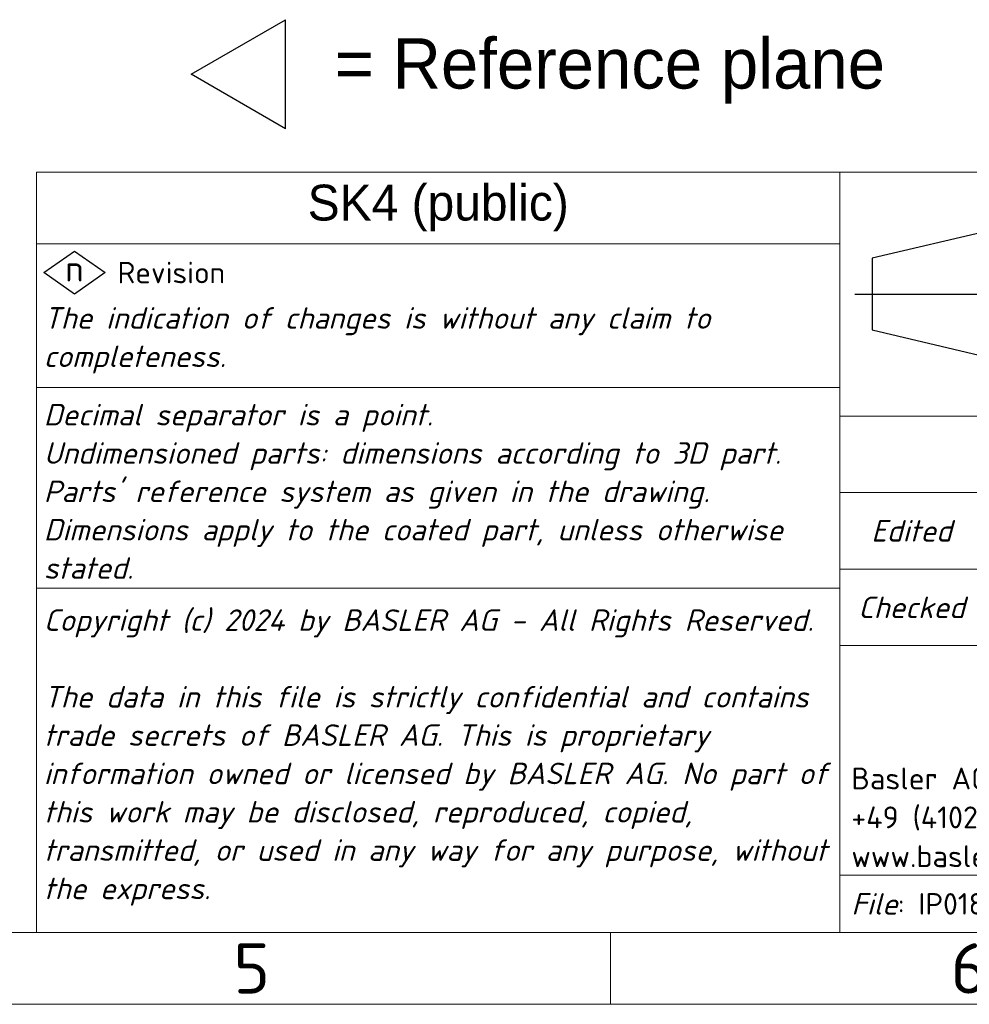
# Model space of a CAD drawing. Header units: millimetres. Extents: x 5 to 415, y 5 to 292.
# Tile 19 of 37: x 219 to 285, y 5 to 74. Entities that reach past the tile are written whole.
import ezdxf
from ezdxf.enums import TextEntityAlignment as Align

# ---------------------------------------------------------------- set-up
doc = ezdxf.new("R2018")
doc.units = ezdxf.units.MM
for name, color, linetype, lineweight in [('RAHM2', 7, 'Continuous', 25), ('Rahmen (ISO)', 7, 'Continuous', 70), ('Skizziergeometrie (ISO)', 7, 'Continuous', 25), ('Symbol (ISO)', 7, 'Continuous', 25), ('Symbole(DIN) 2', 7, 'Continuous', 25), ('Titel (ISO)', 7, 'Continuous', 50)]:
    doc.layers.add(name, color=color, linetype=linetype, lineweight=lineweight)
doc.layers.add('Skizziergeometrie (ISO) rot', color=1, linetype='Continuous', lineweight=25, true_color=0xff0000)
doc.styles.add('Aktuell-DIN', font='arial.ttf')
doc.styles.add('Bezeichnungstext (ISO)', font='isocpeur.ttf')
doc.styles.add('Notiztext (ISO)', font='isocpeur.ttf')
doc.styles.add('Textstil11', font='isocpeur.ttf')
doc.styles.add('Textstil12', font='isocpeur.ttf')
doc.styles.add('Textstil35', font='arial.ttf')
doc.styles.add('Textstil90', font='isocpeur.ttf')

# ---------------------------------------------------------------- blocks, each defined once
blk = doc.blocks.new('Spezielle Angaben')
at = {"layer": 'Skizziergeometrie (ISO)'}
for p, q in [((0, 0), (6.582, 3.8)), ((6.582, -3.8), (6.582, 3.8)), ((6.582, -3.8), (0, 0))]:
    blk.add_line(p, q, dxfattribs=at)
at = {"layer": 'Symbole(DIN) 2', "color": 7, "style": 'Aktuell-DIN'}
blk.add_attdef('Angaben:', text='', height=3.5, dxfattribs=at).set_placement((10, 2.5), align=Align.TOP_LEFT)
at = {"layer": 'Symbole(DIN) 2', "color": 7, "style": 'Textstil35'}
blk.add_attdef('Position:', text='', height=2.5, dxfattribs=at).set_placement((2.5, 0), align=Align.MIDDLE_LEFT)
blk = doc.blocks.new('Schriftfelder Basler Ohne')
at = {"layer": 'RAHM2'}
for p, q in [((66.75, 49), (58.25, 47)), ((58.25, 47), (58.25, 42)), ((57.05, 44.5), (79.95, 44.5)), ((58.25, 42), (66.75, 40))]:
    blk.add_line(p, q, dxfattribs=at)
at = {"layer": 'Skizziergeometrie (ISO) rot'}
for p, q in [((0.5, 46), (2.642, 47.5)), ((2.642, 47.5), (4.784, 46)), ((2.642, 44.5), (0.5, 46)), ((4.784, 46), (2.642, 44.5))]:
    blk.add_line(p, q, dxfattribs=at)
at = {"layer": 'Titel (ISO)', "lineweight": 18}
for p, q in [((0, 36), (0, 53)), ((0, 53), (56, 53)), ((81, 53), (56, 53)), ((56, 53), (56, 44.5)), ((56, 48), (0, 48)), ((56, 44.5), (56, 36)), ((56, 38), (0, 38)), ((0, 36), (0, 32)), ((56, 36), (56, 30.667)), ((56, 36), (66, 36)), ((0, 32), (0, 28)), ((56, 30.667), (100, 30.667)), ((56, 30.667), (56, 25.333)), ((0, 28), (0, 24)), ((100, 25.333), (56, 25.333)), ((56, 25.333), (56, 20)), ((0, 24), (0, 20)), ((56, 24), (0, 24)), ((0, 20), (0, 16)), ((56, 20), (100, 20)), ((56, 20), (56, 4)), ((0, 16), (0, 12)), ((0, 12), (0, 8)), ((0, 8), (0, 4)), ((0, 0), (0, 4)), ((56, 4), (56, 0)), ((56, 4), (100, 4)), ((56, 0), (0, 0)), ((106.261, 0), (56, 0))]:
    blk.add_line(p, q, dxfattribs=at)
at = {"layer": 'Symbol (ISO)', "color": 1, "true_color": 0xff0000, "insert": (2.642, 46.271), "char_height": 1.8, "attachment_point": 5, "style": 'Notiztext (ISO)'}
blk.add_mtext('\\fISOCPEUR|b0|i0;\\H1.8000;n', dxfattribs=at)
at = {"layer": 'Symbol (ISO)', "color": 7, "insert": (5.642, 46), "char_height": 1.5, "width": 12.24051, "attachment_point": 4, "style": 'Notiztext (ISO)'}
blk.add_mtext('\\fISOCPEUR|b0|i0;\\H1.5000;Revision', dxfattribs=at)
at = {"layer": 'Titel (ISO)', "char_height": 1.5, "attachment_point": 4, "line_spacing_factor": 1.068348, "style": 'Notiztext (ISO)'}
for s, insert, width in [('\\fISOCPEUR|b0|i1;\\H1.5000;The indication of changes is without any claim to completeness.', (0.5, 41.274), 54.30952), ("\\fISOCPEUR|b0|i1;\\H1.5000;Decimal separator is a point.\\P\\fISOCPEUR|b0|i1;\\H1.5000;Undimensioned parts: dimensions according to 3D part.\\P\\fISOCPEUR|b0|i1;\\H1.5000;Parts' reference system as given in the drawing.\\P\\fISOCPEUR|b0|i1;\\H1.5000;Dimensions apply to the coated part, unless otherwise stated.", (0.5, 30.75), 54.38119), ('\\fISOCPEUR|b0|i1;\\H1.5000;Copyright (c) 2024 by BASLER AG - All Rights Reserved.\\P\\fISOCPEUR|b0|i1;\\H1.5000;\\P\\fISOCPEUR|b0|i1;\\H1.5000;The data in this file is strictly confidential and contains trade secrets of BASLER AG. This is proprietary information owned or licensed by BASLER AG. No part of this work may be disclosed, reproduced, copied, transmitted, or used in any way for any purpose, without the express.', (0.5, 12.2), 54.64008)]:
    blk.add_mtext(s, dxfattribs=dict(at, insert=insert, width=width))
at = {"layer": 'Titel (ISO)', "char_height": 1.5, "style": 'Notiztext (ISO)'}
for s, insert, attachment_point in [('\\fISOCPEUR|b0|i1;\\H1.5000;Edited', (61, 28), 5), ('\\fISOCPEUR|b0|i1;\\H1.5000;Checked', (61, 22.667), 5), ('\\fISOCPEUR|b0|i1;\\H1.5000;File\\fISOCPEUR|b0|i0;\\H1.5000;: IP01883804', (56.8, 2), 4)]:
    blk.add_mtext(s, dxfattribs=dict(at, insert=insert, attachment_point=attachment_point))
at = {"layer": 'Titel (ISO)', "insert": (56.8, 11.5), "char_height": 1.52174, "attachment_point": 1, "line_spacing_factor": 1.068348, "style": 'Notiztext (ISO)'}
blk.add_mtext('\\fISOCPEUR|b0|i0;\\H1.5217;Basler AG\\P\\fISOCPEUR|b0|i0;\\H1.5217;+49 (4102) 463-0\\P\\fISOCPEUR|b0|i0;\\H1.5217;www.baslerweb.com', dxfattribs=at)
at = {"layer": 'Titel (ISO)'}
for tag, height, style, p in [('SPI_Sicherheitsklasse', 2.5, 'Textstil11', (28, 50.5)), ('SPI_Bearbeitungsdatum', 1.5, 'Textstil12', (73.5, 28)), ('SPI_Pruefdatum', 1.5, 'Textstil12', (73.5, 22.667))]:
    blk.add_attdef(tag, text='', height=height, dxfattribs=dict(at, style=style)).set_placement(p, align=Align.MIDDLE_CENTER)
at = {"layer": 'Titel (ISO)', "style": 'Textstil11'}
for tag, p in [('SPI_Halbzeug1', (100.8, 45.8)), ('SPI_Werkstoff', (100.8, 39.3))]:
    blk.add_attdef(tag, text='', height=2.5, dxfattribs=at).set_placement(p, align=Align.TOP_LEFT)
at = {"layer": 'Titel (ISO)', "style": 'Textstil12'}
for tag, p in [('SPI_Bearbeiter', (81.8, 28)), ('SPI_Pruefer', (81.8, 22.667))]:
    blk.add_attdef(tag, text='', height=1.5, dxfattribs=at).set_placement(p, align=Align.MIDDLE_LEFT)
for tag, p in [('Blattnummer', (189.2, 11.5)), ('Anzahl_der_Blätter', (189.2, 6.5))]:
    blk.add_attdef(tag, text='', height=1.5, dxfattribs=at).set_placement(p, align=Align.MIDDLE_RIGHT)
at = {"layer": 'Titel (ISO)', "color": 9, "true_color": 0xc0c0c0, "style": 'Textstil90'}
blk.add_attdef('SPI_Resources', text='', height=1, dxfattribs=at).set_placement((189.2, -2), align=Align.MIDDLE_RIGHT)
blk = doc.blocks.new('Ränder Basler-A3')
at = {"layer": 'Rahmen (ISO)', "lineweight": 18}
blk.add_line((10, 10), (410, 10), dxfattribs=at)
at = {"layer": 'Rahmen (ISO)', "color": 7, "linetype": 'Continuous', "lineweight": 18}
blk.add_line((260, 10), (260, 5), dxfattribs=at)
at = {"layer": 'Rahmen (ISO)', "color": 7, "lineweight": 18}
blk.add_line((415, 5), (5, 5), dxfattribs=at)
at = {"layer": 'Rahmen (ISO)', "char_height": 3.5, "attachment_point": 5, "style": 'Bezeichnungstext (ISO)'}
for s, insert in [('\\fISOCPEUR|b0|i0;\\H3.5000;5', (235, 7.5)), ('\\fISOCPEUR|b0|i0;\\H3.5000;6', (285, 7.5))]:
    blk.add_mtext(s, dxfattribs=dict(at, insert=insert))

msp = doc.modelspace()

# ---------------------------------------------------------------- block references
msp.add_blockref('Ränder Basler-A3', (0, 0))
ref = msp.add_blockref('Spezielle Angaben', (230.77524891, 69.8245085))
lines = msp.add_mtext('= Reference plane', dxfattribs={"layer": 'Symbole(DIN) 2', "color": 7, "insert": (240.77524891, 72.3245085), "char_height": 3.4999999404, "width": 110, "attachment_point": 1, "style": 'Aktuell-DIN'})
ref.add_attrib('Angaben:', '', (240.77524891, 72.3245085)).embed_mtext(lines)
ref = msp.add_blockref('Schriftfelder Basler Ohne', (220, 10))
lines = msp.add_mtext('SK4 (public)', dxfattribs={"layer": 'Titel (ISO)', "insert": (248, 60.5), "char_height": 2.5, "attachment_point": 5, "style": 'Textstil11'})
ref.add_attrib('SPI_Sicherheitsklasse', '', (248, 60.5)).embed_mtext(lines)

doc.saveas('drawing.dxf')
